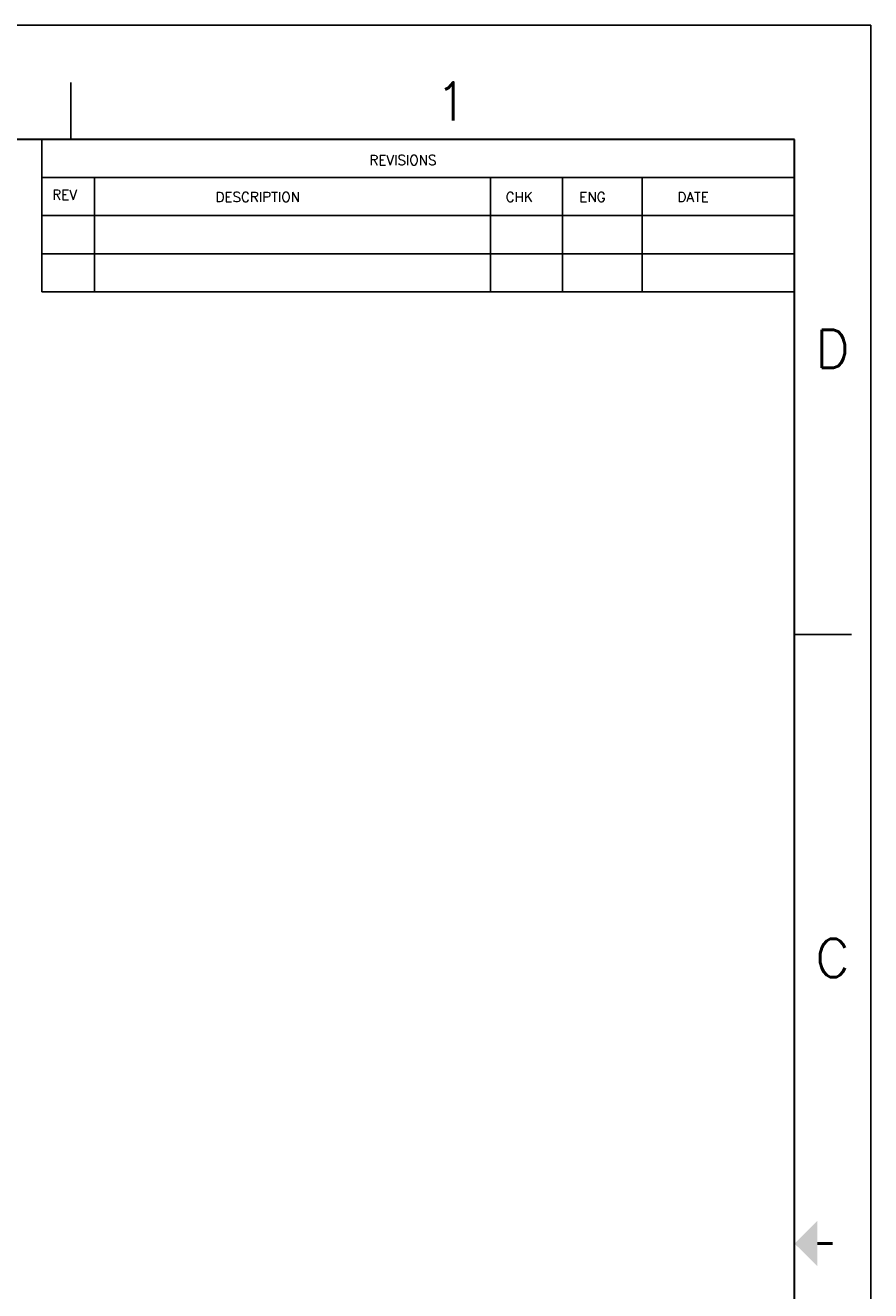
# Model space of a CAD drawing. Extents: x 4473 to 5011, y -32 to 374.
# Tile 7 of 7: x 4870 to 5011, y 163 to 374. Entities that reach past the tile are written whole.
import ezdxf
from ezdxf.enums import TextEntityAlignment as Align

# ---------------------------------------------------------------- set-up
doc = ezdxf.new("R2010")
doc.units = 0
doc.header["$LTSCALE"] = 4
doc.header["$MEASUREMENT"] = 0
doc.layers.add('6文本', color=5, linetype='CONTINUOUS')
doc.layers.add('Title Block', color=7, linetype='CONTINUOUS')
doc.styles.add('Roman', font='romans')

msp = doc.modelspace()

# ---------------------------------------------------------------- linework, layer by layer
at = {"layer": 'Title Block'}
for p, q in [((5011.17, 374.15), (4478.13, 374.15)), ((5011.17, -31.98), (5011.17, 374.15)), ((4877.91, 355.11), (4877.91, 364.63)), ((4873.08, 355.11), (4873.08, 329.73)), ((4873.08, 348.76), (4998.48, 348.76)), ((4881.86, 329.73), (4881.86, 348.76)), ((4947.81, 329.73), (4947.81, 348.76)), ((4959.82, 329.73), (4959.82, 348.76)), ((4973.1, 329.73), (4973.1, 348.76)), ((4873.08, 342.42), (4998.48, 342.42)), ((4873.08, 336.07), (4998.48, 336.07)), ((4873.08, 329.73), (4998.48, 329.73)), ((4998.48, 272.62), (5008, 272.62))]:
    msp.add_line(p, q, dxfattribs=at)
at = {"layer": 'Title Block', "lineweight": 30}
for p, q in [((4998.48, 355.11), (4490.82, 355.11)), ((4998.48, -12.94), (4998.48, 355.11))]:
    msp.add_line(p, q, dxfattribs=at)
at = {"layer": 'Title Block', "const_width": 0.508}
msp.add_lwpolyline([(5004.82, 171.08), (5002.29, 171.08)], dxfattribs=at)
at = {"layer": 'Title Block'}
msp.add_solid([(5002.29, 167.28), (5002.29, 174.89), (4998.48, 171.08)], dxfattribs=at)

# ---------------------------------------------------------------- texts
at = {"layer": '6文本', "style": 'Roman'}
for s, p in [('1', (4941.37, 361.46)), ('D', (5004.82, 320.21)), ('C', (5004.82, 218.68))]:
    msp.add_text(s, height=6.35, dxfattribs=at).set_placement(p, align=Align.MIDDLE_CENTER)
for s, height, p in [('REVISIONS', 1.65, (4927.67, 350.86)), ('REV', 1.65, (4874.84, 345.07)), ('DESCRIPTION', 1.6499, (4902.03, 344.71)), ('CHK', 1.65, (4950.37, 344.71)), ('ENG', 1.65, (4962.63, 344.71)), ('DATE', 1.65, (4978.97, 344.71))]:
    msp.add_text(s, height=height, dxfattribs=at).set_placement(p)

doc.saveas('drawing.dxf')
